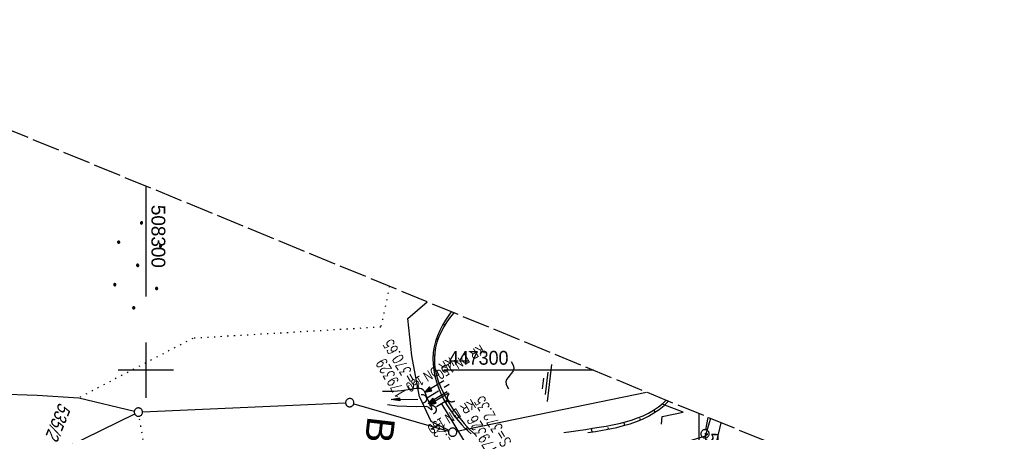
# Model space of a CAD drawing. Extents: x 507875 to 508634, y 446340 to 447363.
# Tile 67 of 70: x 508277 to 508455, y 447289 to 447363. Entities that reach past the tile are written whole.
import ezdxf

# ---------------------------------------------------------------- set-up
doc = ezdxf.new("R2010")
doc.units = 0
doc.header["$LTSCALE"] = 10
doc.header["$MEASUREMENT"] = 0
for name, pattern in [('ACAD_ISO16W100', [73, 15, -6.5, 15, -6.5, 15, -7, 1, -7]), ('AUSGEZOGEN', [0]), ('LT00', [0]), ('LT14', [0.6, 0.5, -0.1]), ('PUNKTX2_STR', [0.6, 0.1, -0.5]), ('STRICHLINIE2', [0.375, 0.25, -0.125])]:
    doc.linetypes.add(name, pattern=pattern)
doc.layers.get('0').update_dxf_attribs({"linetype": 'LT00'})
for name, color, linetype in [('--EK_Halt-Pfeil', 4, 'LT00'), ('--EK_Haltung', 7, 'STRICHLINIE2'), ('--EK_Haltung-Text', 140, 'LT00'), ('--EK_RRB', 181, 'LT00'), ('--EK_RRB_SYMB', 181, 'LT00'), ('--EK_Schacht-Text', 5, 'LT00'), ('--EL_DFK_AB_L', 21, 'LT00'), ('--EL_DFK_AB_P', 7, 'LT00'), ('--EL_Halt-Pfeil', 4, 'LT00'), ('--EL_Haltung', 182, 'STRICHLINIE2'), ('--EL_Haltung-Text', 182, 'LT00'), ('--WASSER_NUTZUNG', 180, 'Continuous'), ('AS_TEXT_A', 152, 'Continuous'), ('BAB-KABEL', 220, 'ACAD_ISO16W100'), ('DFK_AB_L', 21, 'LT00'), ('DFK_AB_P', 7, 'LT00'), ('DFK_FLUR_NR', 250, 'LT00'), ('DFK_GZPKT', 250, 'LT00'), ('DFK_KATASTER', 250, 'LT00'), ('DFK_NUTZUNG', 250, 'LT00'), ('DFK_NUTZUNGSGRENZE', 70, 'PUNKTX2_STR'), ('PFEIL', 140, 'AUSGEZOGEN'), ('V126_BOESCH', 250, 'LT00'), ('V126_BOSCHUNG', 250, 'LT00'), ('V126_GRABEN', 250, 'LT00'), ('V126_RASTER', 250, 'LT00'), ('V126_UK_DURCH', 182, 'LT00'), ('V126_ZAUN', 40, 'LT00'), ('V127_BOESCH', 250, 'LT00'), ('V127_BOSCHUNG', 250, 'LT00'), ('V127_GRABEN', 250, 'LT00'), ('V127_RASTER', 250, 'LT00'), ('V127_UK_DURCH', 182, 'LT00'), ('V127_ZAUN', 40, 'LT00')]:
    doc.layers.add(name, color=color, linetype=linetype)
doc.layers.add('-BLATT_127-RAND', color=7, linetype='LT14', plot=False)
doc.styles.add('Arial', font='ARIAL.TTF')
doc.styles.add('Haltungsbeschriftung', font='ARIAL.TTF', dxfattribs={"width": 0.75})
doc.styles.add('schachtbeschriftung', font='romans.shx', dxfattribs={"width": 0.75, "height": 2})
doc.styles.get("Standard").update_dxf_attribs({"font": 'ARIAL.TTF'})

# ---------------------------------------------------------------- blocks, each defined once
blk = doc.blocks.new('SYMB7010')
at = {"color": 0, "linetype": 'ByBlock'}
for points in [[(-0.031408, 0.499213), (-0.093728, 0.49134), (-0.15457, 0.475719), (-0.212975, 0.452595), (-0.268021, 0.422333), (-0.31884, 0.385411), (-0.36463, 0.342411), (-0.40467, 0.29401), (-0.438329, 0.240973), (-0.465074, 0.184136), (-0.484486, 0.124395), (-0.496256, 0.062692), (-0.5002, 0)], [(-0.5002, 0), (-0.496256, -0.062692), (-0.484486, -0.124395), (-0.465075, -0.184136), (-0.438329, -0.240973), (-0.404671, -0.29401), (-0.36463, -0.342411), (-0.31884, -0.385411), (-0.268021, -0.422333), (-0.212975, -0.452595), (-0.154571, -0.475719), (-0.093728, -0.49134), (-0.031408, -0.499213), (0.031408, -0.499213)], [(0.5002, 0), (0.496256, 0.062692), (0.484485, 0.124395), (0.465074, 0.184136), (0.438329, 0.240973), (0.40467, 0.29401), (0.36463, 0.342411), (0.31884, 0.385411), (0.268021, 0.422333), (0.212975, 0.452595), (0.15457, 0.475719), (0.093728, 0.49134), (0.031408, 0.499213), (-0.031408, 0.499213)], [(0.031408, -0.499213), (0.093728, -0.491341), (0.15457, -0.475719), (0.212975, -0.452595), (0.268021, -0.422333), (0.31884, -0.385411), (0.36463, -0.342411), (0.404671, -0.294011), (0.438329, -0.240974), (0.465075, -0.184136), (0.484486, -0.124395), (0.496256, -0.062692), (0.500201, 0)]]:
    blk.add_lwpolyline(points, dxfattribs=at)
blk = doc.blocks.new('SYMB7222')
at = {"color": 0, "linetype": 'ByBlock'}
blk.add_line((0, 0.185), (-0.11, -0.185), dxfattribs=at)
blk.add_lwpolyline([(0.25, -0.185), (0.11, -0.185), (0, 0.185)], dxfattribs=at)
blk = doc.blocks.new('Ackerland7')
at = {"layer": 'DFK_NUTZUNG', "color": 0, "linetype": 'ByBlock'}
for p, q in [((-4, 3.93), (-4, 3.67)), ((-3.95, 3.63), (-3.95, 3.97)), ((-3.9, 3.99), (-3.9, 3.61)), ((-3.85, 3.6), (-3.85, 4)), ((-3.8, 3.99), (-3.8, 3.61)), ((-3.75, 3.63), (-3.75, 3.97)), ((-3.7, 3.93), (-3.7, 3.67)), ((-3.65, 3.8), (-3.65, 3.8)), ((3.7, 3.93), (3.7, 3.67)), ((3.75, 3.63), (3.75, 3.97)), ((3.8, 3.99), (3.8, 3.61)), ((3.85, 3.6), (3.85, 4)), ((3.9, 3.99), (3.9, 3.61)), ((3.95, 3.63), (3.95, 3.97)), ((4, 3.93), (4, 3.67)), ((4.05, 3.8), (4.05, 3.8)), ((-7.85, 0.13), (-7.85, -0.13)), ((-7.8, -0.17), (-7.8, 0.17)), ((-7.75, 0.19), (-7.75, -0.19)), ((-7.7, -0.2), (-7.7, 0.2)), ((-7.65, 0.19), (-7.65, -0.19)), ((-7.6, -0.17), (-7.6, 0.17)), ((-7.55, 0.13), (-7.55, -0.13)), ((-7.5, 0), (-7.5, 0)), ((-0.15, 0.13), (-0.15, -0.13)), ((-0.1, -0.17), (-0.1, 0.17)), ((-0.05, 0.19), (-0.05, -0.19)), ((0, -0.2), (0, 0.2)), ((0.05, 0.19), (0.05, -0.19)), ((0.1, -0.17), (0.1, 0.17)), ((0.15, 0.13), (0.15, -0.13)), ((0.2, 0), (0.2, 0)), ((7.55, 0.13), (7.55, -0.13)), ((7.6, -0.17), (7.6, 0.17)), ((7.65, 0.19), (7.65, -0.19)), ((7.7, -0.2), (7.7, 0.2)), ((7.75, 0.19), (7.75, -0.19)), ((7.8, -0.17), (7.8, 0.17)), ((7.85, 0.13), (7.85, -0.13)), ((7.9, 0), (7.9, 0)), ((-4, -3.67), (-4, -3.93)), ((-3.95, -3.97), (-3.95, -3.63)), ((-3.9, -3.61), (-3.9, -3.99)), ((-3.85, -4), (-3.85, -3.6)), ((-3.8, -3.61), (-3.8, -3.99)), ((-3.75, -3.97), (-3.75, -3.63)), ((-3.7, -3.67), (-3.7, -3.93)), ((-3.65, -3.8), (-3.65, -3.8)), ((3.7, -3.67), (3.7, -3.93)), ((3.75, -3.97), (3.75, -3.63)), ((3.8, -3.61), (3.8, -3.99)), ((3.85, -4), (3.85, -3.6)), ((3.9, -3.61), (3.9, -3.99)), ((3.95, -3.97), (3.95, -3.63)), ((4, -3.67), (4, -3.93)), ((4.05, -3.8), (4.05, -3.8))]:
    blk.add_line(p, q, dxfattribs=at)
for points in [[(-3.65, 3.8), (-3.67, 3.89), (-3.73, 3.96), (-3.81, 3.99), (-3.89, 3.99), (-3.97, 3.96), (-4.03, 3.89), (-4.05, 3.8), (-4.03, 3.71), (-3.97, 3.64), (-3.89, 3.6), (-3.81, 3.6), (-3.73, 3.64), (-3.67, 3.71), (-3.65, 3.8)], [(4.05, 3.8), (4.03, 3.89), (3.97, 3.96), (3.89, 3.99), (3.81, 3.99), (3.73, 3.96), (3.67, 3.89), (3.65, 3.8), (3.67, 3.71), (3.73, 3.64), (3.81, 3.61), (3.89, 3.61), (3.97, 3.64), (4.03, 3.71), (4.05, 3.8)], [(-7.5, 0), (-7.52, 0.09), (-7.58, 0.16), (-7.66, 0.19), (-7.74, 0.19), (-7.82, 0.16), (-7.88, 0.09), (-7.9, 0)], [(0.2, 0), (0.18, 0.09), (0.12, 0.16), (0.04, 0.19), (-0.04, 0.19), (-0.12, 0.16), (-0.18, 0.09), (-0.2, 0)], [(-0.2, 0), (-0.18, -0.09), (-0.12, -0.16), (-0.04, -0.19), (0.04, -0.19), (0.12, -0.16), (0.18, -0.09), (0.2, 0)], [(7.9, 0), (7.88, 0.09), (7.82, 0.16), (7.74, 0.19), (7.66, 0.19), (7.58, 0.16), (7.52, 0.09), (7.5, 0)], [(7.5, 0), (7.52, -0.09), (7.58, -0.16), (7.66, -0.19), (7.74, -0.19), (7.82, -0.16), (7.88, -0.09), (7.9, 0)], [(-7.9, 0), (-7.88, -0.09), (-7.82, -0.16), (-7.74, -0.19), (-7.66, -0.19), (-7.58, -0.16), (-7.52, -0.09), (-7.5, 0)], [(-3.65, -3.8), (-3.67, -3.71), (-3.73, -3.64), (-3.81, -3.61), (-3.89, -3.61), (-3.97, -3.64), (-4.03, -3.71), (-4.05, -3.8), (-4.03, -3.89), (-3.97, -3.96), (-3.89, -3.99), (-3.81, -3.99), (-3.73, -3.96), (-3.67, -3.89), (-3.65, -3.8)], [(4.05, -3.8), (4.03, -3.71), (3.97, -3.64), (3.89, -3.61), (3.81, -3.61), (3.73, -3.64), (3.67, -3.71), (3.65, -3.8), (3.67, -3.89), (3.73, -3.96), (3.81, -3.99), (3.89, -3.99), (3.97, -3.96), (4.03, -3.89), (4.05, -3.8)]]:
    blk.add_lwpolyline(points, dxfattribs=at)
blk = doc.blocks.new('SYMB0003')
at = {"color": 0, "linetype": 'ByBlock'}
for p, q in [((-0.015712, 0), (0.010166, 0.012015)), ((0, -0.021257), (-0.015712, 0)), ((0.010166, 0.012015), (0, -0.021257))]:
    blk.add_line(p, q, dxfattribs=at)
for points in [[(-0.031395, 0.499013), (-0.093691, 0.491144), (-0.154509, 0.475528), (-0.21289, 0.452414), (-0.267913, 0.422164), (-0.318712, 0.385257), (-0.364484, 0.342274), (-0.404509, 0.293893), (-0.438154, 0.240877), (-0.464888, 0.184062), (-0.484292, 0.124345), (-0.496058, 0.062667), (-0.5, 0)], [(-0.5, 0), (-0.496058, -0.062667), (-0.484292, -0.124345), (-0.464888, -0.184062), (-0.438154, -0.240877), (-0.404509, -0.293893), (-0.364485, -0.342274), (-0.318712, -0.385257), (-0.267914, -0.422164), (-0.21289, -0.452414), (-0.154509, -0.475529), (-0.093691, -0.491144), (-0.031395, -0.499014), (0.031395, -0.499014)], [(0.5, 0), (0.496057, 0.062667), (0.484292, 0.124345), (0.464888, 0.184062), (0.438153, 0.240877), (0.404509, 0.293893), (0.364484, 0.342274), (0.318712, 0.385257), (0.267913, 0.422164), (0.21289, 0.452414), (0.154509, 0.475528), (0.093691, 0.491144), (0.031395, 0.499013), (-0.031395, 0.499013)], [(0.031395, -0.499014), (0.093691, -0.491144), (0.154509, -0.475529), (0.21289, -0.452414), (0.267914, -0.422164), (0.318712, -0.385257), (0.364485, -0.342274), (0.404509, -0.293893), (0.438154, -0.240877), (0.464889, -0.184062), (0.484292, -0.124345), (0.496058, -0.062667), (0.5, 0)]]:
    blk.add_lwpolyline(points, dxfattribs=at)
blk = doc.blocks.new('Pfreil3')
at = {"layer": 'PFEIL'}
blk.add_hatch(color=256, dxfattribs=at).paths.add_polyline_path([(-1.55, 0.27), (-1.55, -0.27), (0, 0)])
for p, q in [((-1.55, 0), (-4.83, 0)), ((-1.55, -0.27), (-1.55, 0.27)), ((-1.55, 0.27), (0, 0)), ((0, 0), (-1.55, -0.27))]:
    blk.add_line(p, q, dxfattribs=at)
blk = doc.blocks.new('SYMB1107')
at = {"color": 0, "linetype": 'ByBlock'}
for points in [[(-0.2, 0), (-0.196157, 0.039018), (-0.184776, 0.076537), (-0.166294, 0.111114), (-0.141421, 0.141421), (-0.111114, 0.166294), (-0.076537, 0.184776), (-0.039018, 0.196157), (0, 0.2)], [(0, 0.2), (0.039018, 0.196157), (0.076537, 0.184776), (0.111114, 0.166294), (0.141421, 0.141421), (0.166294, 0.111114), (0.184776, 0.076537), (0.196157, 0.039018), (0.2, 0)]]:
    blk.add_lwpolyline(points, dxfattribs=at)
blk = doc.blocks.new('SYMB7251')
at = {"color": 0, "linetype": 'ByBlock'}
for points in [[(-0.25, 0), (-0.208333, 0.028889), (-0.166667, 0.051111), (-0.125, 0.06), (-0.083333, 0.051111), (-0.041667, 0.028889), (0, 0)], [(0, 0), (0.041667, -0.028889), (0.083333, -0.051111), (0.125, -0.06), (0.166667, -0.051111), (0.208333, -0.028889), (0.25, 0)]]:
    blk.add_lwpolyline(points, dxfattribs=at)
blk = doc.blocks.new('SYMB0070')
at = {"color": 0, "linetype": 'ByBlock'}
for p, q in [((-0.5, 0), (0.2, 0)), ((0.5, 0), (0.2, 0.1)), ((0.2, 0.1), (0.2, 0)), ((0.468, 0), (0.21, 0.086)), ((0.21, 0.086), (0.21, -0.086)), ((0.21, -0.086), (0.468, 0)), ((0.22, -0.072), (0.437, 0)), ((0.23, -0.058), (0.405, 0)), ((0.24, -0.045), (0.374, 0)), ((0.342, 0), (0.25, 0.031)), ((0.25, 0.031), (0.25, -0.031)), ((0.25, -0.031), (0.342, 0)), ((0.26, -0.017), (0.31, 0)), ((0.27, -0.003), (0.279, 0))]:
    blk.add_line(p, q, dxfattribs=at)
for points in [[(0.2, 0), (0.2, -0.1), (0.5, 0)], [(0.437, 0), (0.22, 0.072), (0.22, -0.072)], [(0.405, 0), (0.23, 0.058), (0.23, -0.058)], [(0.374, 0), (0.24, 0.045), (0.24, -0.045)], [(0.31, 0), (0.26, 0.017), (0.26, -0.017)], [(0.279, 0), (0.27, 0.003), (0.27, -0.003)]]:
    blk.add_lwpolyline(points, dxfattribs=at)
blk = doc.blocks.new('WASSER2')
at = {"layer": '--EK_RRB_SYMB'}
for p, q in [((-0.335, 0), (0.335, 0)), ((-0.191, -0.054), (0.215, -0.054)), ((-0.071, -0.116), (0.123, -0.116))]:
    blk.add_line(p, q, dxfattribs=at)

msp = doc.modelspace()

# ---------------------------------------------------------------- linework, layer by layer
at = {"layer": '--EK_Haltung', "color": 81}
msp.add_line((508350.71, 447294.98), (508354.8, 447297.5), dxfattribs=at)
at = {"layer": '--EK_Haltung'}
msp.add_line((508354.63, 447294.68), (508352.28, 447293.25), dxfattribs=at)
at = {"layer": '--EK_Haltung-Text', "flags": 128}
msp.add_lwpolyline([(508350.76, 447276.44), (508360.53, 447282.34), (508353.46, 447293.97)], dxfattribs=at)
at = {"layer": '--EK_RRB'}
for points in [[(508355.18, 447310.56), (508354.73, 447309.96), (508354.13, 447309.06), (508353.59, 447308.13), (508353.11, 447307.18), (508352.69, 447306.21), (508352.35, 447305.22), (508352.1, 447304.22), (508351.93, 447303.2), (508351.86, 447302.14), (508351.88, 447301.08), (508352, 447300.01), (508352.21, 447298.95), (508352.5, 447297.89), (508352.86, 447296.84), (508353.3, 447295.8), (508353.8, 447294.79), (508354.36, 447293.79), (508354.98, 447292.83), (508355.64, 447291.89), (508356.36, 447290.99), (508357.11, 447290.13), (508357.64, 447289.56), (508358.2, 447289.03), (508358.77, 447288.52)], [(508379.87, 447288.75), (508381.21, 447288.95), (508382.52, 447289.17), (508383.81, 447289.42), (508385.07, 447289.69), (508386.29, 447290), (508387.48, 447290.35), (508388.63, 447290.75), (508389.74, 447291.2), (508390.79, 447291.71), (508391.79, 447292.29), (508392.74, 447292.94), (508393.62, 447293.66), (508394.4, 447294.43), (508394.41, 447294.43)]]:
    msp.add_lwpolyline(points, dxfattribs=at)
at = {"layer": '--EL_DFK_AB_L'}
msp.add_line((508401.17, 447289.27), (508401.58, 447291.48), dxfattribs=at)
at = {"layer": '--EL_Haltung'}
for p, q in [((508350.71, 447294.98), (508354.8, 447297.5)), ((508354.63, 447294.68), (508352.28, 447293.25))]:
    msp.add_line(p, q, dxfattribs=at)
at = {"layer": '-BLATT_127-RAND'}
msp.add_lwpolyline([(508226.91, 447363.29), (507875.2, 446507.77), (508282.15, 446340.47), (508633.86, 447195.99), (508226.91, 447363.29)], dxfattribs=at)
at = {"layer": 'BAB-KABEL', "ltscale": 0.03, "flags": 128}
msp.add_lwpolyline([(508403.91, 447290.53), (508402.03, 447282.82), (508386.1, 447280.45), (508366.68, 447274.03), (508361.37, 447269.7), (508361.66, 447256.67), (508362.44, 447209.01), (508362.58, 447196.37), (508363.06, 447183.59), (508362.05, 447181.3), (508353.7, 447155.98), (508356.39, 447152.75), (508357.89, 447150.94), (508345.99, 447106.96), (508319.98, 447031.32), (508314.89, 447014.99), (508307.5, 446987.6), (508299.95, 446957.55), (508297.33, 446948.16), (508293.93, 446941.35), (508287.31, 446931.65), (508277.45, 446917.5), (508268.65, 446905.43), (508266.72, 446901.97), (508263.92, 446896.05), (508236.79, 446838.25), (508218.67, 446798.75), (508182, 446732.5), (508173.76, 446722.03), (508158.32, 446691.58), (508134.64, 446653.79), (508129.8, 446634.85), (508127.62, 446632.93), (508117.24, 446626.48), (508107.49, 446619.07), (508101.7, 446595.11), (508091.07, 446575.78), (508081, 446555.55), (508070.49, 446543.96), (508052.78, 446538.01), (508053.27, 446532.87), (508054.03, 446526.66), (508053.05, 446512.52), (508031.72, 446493.74), (508025.76, 446492.1), (508020.21, 446489.1), (508016.01, 446486.75), (508018.85, 446477.05), (508018.71, 446455.03), (508018.06, 446449.03)], dxfattribs=at)
at = {"layer": 'DFK_AB_L'}
msp.add_line((508401.17, 447289.27), (508401.58, 447291.48), dxfattribs=at)
at = {"layer": 'DFK_KATASTER'}
for p, q in [((508347.31, 447309.33), (508350.8, 447312.36)), ((508348.05, 447302.58), (508347.31, 447309.33)), ((508349.43, 447295.22), (508348.05, 447302.58)), ((508272.34, 447295.8), (508280.35, 447295.53)), ((508356.15, 447288.98), (508390.43, 447296.07)), ((508280.35, 447295.53), (508287.85, 447295.01)), ((508287.85, 447295.01), (508297.91, 447292.62)), ((508299.39, 447292.48), (508336.08, 447294.11)), ((508349.43, 447295.22), (508351.51, 447290.82)), ((508337.55, 447293.94), (508354.7, 447289.03)), ((508272.09, 447279.5), (508297.97, 447292.12)), ((508351.51, 447290.82), (508354.75, 447289.17))]:
    msp.add_line(p, q, dxfattribs=at)
at = {"layer": 'DFK_NUTZUNGSGRENZE', "ltscale": 0.2}
for p, q in [((508344.01, 447315.15), (508342.45, 447307.79)), ((508342.45, 447307.79), (508308.47, 447305.76)), ((508308.47, 447305.76), (508287.85, 447295.01)), ((508311.8, 447215.28), (508298.77, 447291.71))]:
    msp.add_line(p, q, dxfattribs=at)
at = {"layer": 'V126_BOESCH'}
for points in [[(508355.18, 447310.56), (508354.73, 447309.96), (508354.13, 447309.06), (508353.59, 447308.13), (508353.11, 447307.18), (508352.69, 447306.21), (508352.35, 447305.22), (508352.1, 447304.22), (508351.93, 447303.2), (508351.86, 447302.14), (508351.88, 447301.08), (508352, 447300.01), (508352.21, 447298.95), (508352.5, 447297.89), (508352.86, 447296.84), (508353.3, 447295.8), (508353.8, 447294.79), (508354.36, 447293.79), (508354.98, 447292.83), (508355.64, 447291.89), (508356.36, 447290.99), (508357.11, 447290.13), (508357.64, 447289.56), (508358.2, 447289.03), (508358.77, 447288.52)], [(508355.61, 447310.38), (508354.98, 447309.57), (508354.38, 447308.72), (508353.83, 447307.84), (508353.35, 447306.94), (508352.93, 447306.01), (508352.59, 447305.07), (508352.34, 447304.11), (508352.18, 447303.15), (508352.12, 447302.12), (508352.16, 447301.1), (508352.29, 447300.07), (508352.52, 447299.04), (508352.83, 447298.02), (508353.22, 447297), (508353.68, 447296), (508354.2, 447295.02), (508354.77, 447294.05), (508355.39, 447293.1), (508356.06, 447292.18), (508356.76, 447291.28), (508357.48, 447290.41), (508357.98, 447289.85), (508358.49, 447289.31), (508359.01, 447288.81), (508359.55, 447288.35)], [(508375.54, 447288.77), (508376.84, 447288.96), (508378.13, 447289.15), (508379.41, 447289.33), (508380.67, 447289.52), (508381.91, 447289.71), (508383.14, 447289.92), (508384.33, 447290.15), (508385.5, 447290.41), (508386.64, 447290.69), (508387.74, 447291.02), (508388.81, 447291.39), (508389.83, 447291.8), (508390.81, 447292.28), (508391.74, 447292.81), (508392.62, 447293.41), (508393.45, 447294.08), (508393.99, 447294.6)], [(508379.87, 447288.75), (508381.21, 447288.95), (508382.52, 447289.17), (508383.81, 447289.42), (508385.07, 447289.69), (508386.29, 447290), (508387.48, 447290.35), (508388.63, 447290.75), (508389.74, 447291.2), (508390.79, 447291.71), (508391.79, 447292.29), (508392.74, 447292.94), (508393.62, 447293.66), (508394.4, 447294.43), (508394.41, 447294.43)]]:
    msp.add_lwpolyline(points, dxfattribs=at)
at = {"layer": 'V126_BOSCHUNG'}
for p, q in [((508353.73, 447308.37), (508353.89, 447308.29)), ((508352.49, 447305.65), (508352.76, 447305.56)), ((508351.89, 447302.76), (508352.02, 447302.75)), ((508352.04, 447299.8), (508352.34, 447299.85)), ((508352.83, 447296.92), (508353.01, 447296.99)), ((508354.13, 447294.19), (508354.54, 447294.43)), ((508394.35, 447294.37), (508394.2, 447294.51)), ((508392.04, 447292.45), (508391.78, 447292.83)), ((508355.8, 447291.69), (508356, 447291.84)), ((508386.52, 447290.06), (508386.36, 447290.62)), ((508389.38, 447291.05), (508389.27, 447291.29)), ((508357.79, 447289.42), (508358.09, 447289.73)), ((508380.62, 447288.86), (508380.51, 447289.49)), ((508383.59, 447289.37), (508383.52, 447289.68))]:
    msp.add_line(p, q, dxfattribs=at)
at = {"layer": 'V126_GRABEN'}
msp.add_lwpolyline([(508342.76, 447296.2), (508343.42, 447296.2), (508344.09, 447296.21), (508344.78, 447296.23), (508345.48, 447296.27), (508346.2, 447296.34), (508346.95, 447296.44), (508347.74, 447296.58), (508348.11, 447296.65), (508348.49, 447296.73), (508348.85, 447296.78), (508349.2, 447296.8), (508349.51, 447296.78), (508349.8, 447296.7), (508350.04, 447296.54), (508350.2, 447296.35), (508350.33, 447296.11), (508350.45, 447295.84), (508350.55, 447295.56), (508350.65, 447295.29), (508350.8, 447294.94), (508350.96, 447294.62), (508351.13, 447294.31), (508351.29, 447293.98), (508351.44, 447293.61), (508351.58, 447293.2), (508351.61, 447293.07), (508351.64, 447292.95), (508351.64, 447292.87), (508351.59, 447292.84), (508351.49, 447292.9), (508351.35, 447293.02), (508351.18, 447293.17), (508351, 447293.31), (508350.82, 447293.41), (508350.64, 447293.45), (508348.9, 447293.4), (508347.15, 447293.43), (508345.41, 447293.55), (508343.67, 447293.75)], dxfattribs=at)
at = {"layer": 'V126_RASTER'}
msp.add_line((508300, 447305), (508300, 447295), dxfattribs=at)
at = {"layer": 'V126_ZAUN'}
msp.add_lwpolyline([(508402.01, 447291.31), (508401.04, 447288.09), (508394.81, 447286.15)], dxfattribs=at)
at = {"layer": 'V127_BOESCH'}
for points in [[(508355.18, 447310.56), (508354.73, 447309.96), (508354.13, 447309.06), (508353.59, 447308.13), (508353.11, 447307.18), (508352.69, 447306.21), (508352.35, 447305.22), (508352.1, 447304.22), (508351.93, 447303.2), (508351.86, 447302.14), (508351.88, 447301.08), (508352, 447300.01), (508352.21, 447298.95), (508352.5, 447297.89), (508352.86, 447296.84), (508353.3, 447295.8), (508353.8, 447294.79), (508354.36, 447293.79), (508354.98, 447292.83), (508355.64, 447291.89), (508356.36, 447290.99), (508357.11, 447290.13), (508357.64, 447289.56), (508358.2, 447289.03), (508358.77, 447288.52)], [(508355.61, 447310.38), (508354.98, 447309.57), (508354.38, 447308.72), (508353.83, 447307.84), (508353.35, 447306.94), (508352.93, 447306.01), (508352.59, 447305.07), (508352.34, 447304.11), (508352.18, 447303.15), (508352.12, 447302.12), (508352.16, 447301.1), (508352.29, 447300.07), (508352.52, 447299.04), (508352.83, 447298.02), (508353.22, 447297), (508353.68, 447296), (508354.2, 447295.02), (508354.77, 447294.05), (508355.39, 447293.1), (508356.06, 447292.18), (508356.76, 447291.28), (508357.48, 447290.41), (508357.98, 447289.85), (508358.49, 447289.31), (508359.01, 447288.81), (508359.55, 447288.35)], [(508375.54, 447288.77), (508376.84, 447288.96), (508378.13, 447289.15), (508379.41, 447289.33), (508380.67, 447289.52), (508381.91, 447289.71), (508383.14, 447289.92), (508384.33, 447290.15), (508385.5, 447290.41), (508386.64, 447290.69), (508387.74, 447291.02), (508388.81, 447291.39), (508389.83, 447291.8), (508390.81, 447292.28), (508391.74, 447292.81), (508392.62, 447293.41), (508393.45, 447294.08), (508393.99, 447294.6)], [(508379.87, 447288.75), (508381.21, 447288.95), (508382.52, 447289.17), (508383.81, 447289.42), (508385.07, 447289.69), (508386.29, 447290), (508387.48, 447290.35), (508388.63, 447290.75), (508389.74, 447291.2), (508390.79, 447291.71), (508391.79, 447292.29), (508392.74, 447292.94), (508393.62, 447293.66), (508394.4, 447294.43), (508394.41, 447294.43)]]:
    msp.add_lwpolyline(points, dxfattribs=at)
at = {"layer": 'V127_BOSCHUNG'}
for p, q in [((508353.73, 447308.37), (508353.89, 447308.29)), ((508352.49, 447305.65), (508352.76, 447305.56)), ((508351.89, 447302.76), (508352.02, 447302.75)), ((508352.04, 447299.8), (508352.34, 447299.85)), ((508352.83, 447296.92), (508353.01, 447296.99)), ((508354.13, 447294.19), (508354.54, 447294.43)), ((508394.35, 447294.37), (508394.2, 447294.51)), ((508392.04, 447292.45), (508391.78, 447292.83)), ((508355.8, 447291.69), (508356, 447291.84)), ((508386.52, 447290.06), (508386.36, 447290.62)), ((508389.38, 447291.05), (508389.27, 447291.29)), ((508357.79, 447289.42), (508358.09, 447289.73)), ((508380.62, 447288.86), (508380.51, 447289.49)), ((508383.59, 447289.37), (508383.52, 447289.68))]:
    msp.add_line(p, q, dxfattribs=at)
at = {"layer": 'V127_GRABEN'}
msp.add_lwpolyline([(508342.76, 447296.2), (508343.42, 447296.2), (508344.09, 447296.21), (508344.78, 447296.23), (508345.48, 447296.27), (508346.2, 447296.34), (508346.95, 447296.44), (508347.74, 447296.58), (508348.11, 447296.65), (508348.49, 447296.73), (508348.85, 447296.78), (508349.2, 447296.8), (508349.51, 447296.78), (508349.8, 447296.7), (508350.04, 447296.54), (508350.2, 447296.35), (508350.33, 447296.11), (508350.45, 447295.84), (508350.55, 447295.56), (508350.65, 447295.29), (508350.8, 447294.94), (508350.96, 447294.62), (508351.13, 447294.31), (508351.29, 447293.98), (508351.44, 447293.61), (508351.58, 447293.2), (508351.61, 447293.07), (508351.64, 447292.95), (508351.64, 447292.87), (508351.59, 447292.84), (508351.49, 447292.9), (508351.35, 447293.02), (508351.18, 447293.17), (508351, 447293.31), (508350.82, 447293.41), (508350.64, 447293.45), (508348.9, 447293.4), (508347.15, 447293.43), (508345.41, 447293.55), (508343.67, 447293.75)], dxfattribs=at)
at = {"layer": 'V127_RASTER'}
for p, q in [((508300, 447333.25), (508300, 447313.31)), ((508300, 447305), (508300, 447295)), ((508305, 447300), (508295, 447300)), ((508305, 447300), (508295, 447300)), ((508380.87, 447300), (508353.85, 447300)), ((508400, 447272.2), (508400, 447292.13))]:
    msp.add_line(p, q, dxfattribs=at)
at = {"layer": 'V127_ZAUN'}
msp.add_lwpolyline([(508402.01, 447291.31), (508401.04, 447288.09), (508394.81, 447286.15)], dxfattribs=at)

# ---------------------------------------------------------------- block references
at = {"layer": '--EK_Halt-Pfeil', "xscale": 4.000000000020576, "yscale": 4, "zscale": 4, "rotation": 211.2145200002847}
for p in [(508352.12, 447297.07), (508352.71, 447295.05)]:
    msp.add_blockref('SYMB0070', p, dxfattribs=at)
at = {"layer": '--EK_RRB_SYMB', "xscale": 10.00000000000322, "yscale": 9.99999999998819, "zscale": 10, "rotation": 263.3761659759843}
msp.add_blockref('WASSER2', (508372.91, 447297.72), dxfattribs=at)
at = {"layer": '--EL_DFK_AB_P', "xscale": 1.500000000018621, "yscale": 1.5, "zscale": 1.5, "rotation": 264.7377099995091}
msp.add_blockref('SYMB0003', (508401.03, 447288.53), dxfattribs=at)
at = {"layer": '--EL_Halt-Pfeil', "xscale": 4.000000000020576, "yscale": 4, "zscale": 4, "rotation": 211.2145200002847}
for p in [(508352.12, 447297.07), (508352.94, 447294.82)]:
    msp.add_blockref('SYMB0070', p, dxfattribs=at)
at = {"layer": '--WASSER_NUTZUNG', "xscale": 9.999999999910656, "yscale": 10.00000000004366, "zscale": 10, "rotation": 264.7377}
msp.add_blockref('SYMB7251', (508365.76, 447299.11), dxfattribs=at)
at = {"layer": 'DFK_AB_P', "xscale": 1.500000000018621, "yscale": 1.5, "zscale": 1.5, "rotation": 264.7377099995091}
msp.add_blockref('SYMB0003', (508401.03, 447288.53), dxfattribs=at)
at = {"layer": 'DFK_GZPKT', "xscale": 1.500000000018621, "yscale": 1.5, "zscale": 1.5, "rotation": 264.7377099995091}
for p in [(508336.83, 447294.15), (508298.64, 447292.45), (508355.42, 447288.83)]:
    msp.add_blockref('SYMB7010', p, dxfattribs=at)
at = {"layer": 'DFK_NUTZUNG', "rotation": 264.7376999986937}
msp.add_blockref('Ackerland7', (508298.5, 447318.94), dxfattribs=at)
at = {"layer": 'DFK_NUTZUNG', "xscale": 10.00000000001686, "yscale": 10, "zscale": 10, "rotation": 264.7377100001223}
msp.add_blockref('SYMB7222', (508395.21, 447292.58), dxfattribs=at)
at = {"layer": 'PFEIL', "rotation": 180.5507253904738}
msp.add_blockref('Pfreil3', (508344.3, 447294.72), dxfattribs=at)
at = {"layer": 'V126_UK_DURCH', "zscale": 4}
for p, xscale, yscale, rotation in [((508349.92, 447294.84), 3.999999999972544, 4, 280), ((508355.28, 447295.07), 4.000000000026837, 4, 126.0150765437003), ((508351.64, 447292.87), 3.999999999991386, 4.000000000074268, 294.2396086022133)]:
    msp.add_blockref('SYMB1107', p, dxfattribs=dict(at, xscale=xscale, yscale=yscale, rotation=rotation))
at = {"layer": 'V127_UK_DURCH', "zscale": 4}
for p, xscale, yscale, rotation in [((508349.92, 447294.84), 4.000000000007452, 4.000000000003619, 281.3908610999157), ((508355.28, 447295.07), 3.999999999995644, 3.999999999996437, 120), ((508351.64, 447292.87), 4, 4, 290.0000000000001)]:
    msp.add_blockref('SYMB1107', p, dxfattribs=dict(at, xscale=xscale, yscale=yscale, rotation=rotation))

# ---------------------------------------------------------------- texts
at = {"layer": '--EK_Haltung-Text', "style": 'Haltungsbeschriftung', "width": 0.75}
msp.add_text('KR DN 150', height=1.8, rotation=-148.7855, dxfattribs=at).set_placement((508360.45, 447304.73))
at = {"layer": '--EK_Schacht-Text', "style": 'schachtbeschriftung', "width": 0.75}
for s, rotation, p in [('S=370.65', -238.8477, (508349.59, 447297.26)), ('179329', -238.8477, (508347.12, 447295.77)), ('S=372.35', -238.7855, (508366.1, 447287)), ('179326', -238.7855, (508363.63, 447285.51)), ('S=372.21', -238.8477, (508358.07, 447282.33))]:
    msp.add_text(s, height=2, rotation=rotation, dxfattribs=at).set_placement(p)
at = {"layer": '--EL_Haltung-Text', "style": 'Haltungsbeschriftung', "width": 0.75}
for p in [(508354.94, 447302.44), (508358.84, 447294.88)]:
    msp.add_text('KR DN 150', height=1.8, rotation=-148.7855, dxfattribs=at).set_placement(p)
at = {"layer": 'AS_TEXT_A', "insert": (508345.05, 447291.24), "char_height": 5, "attachment_point": 1, "rotation": 263.3832, "style": 'Arial'}
msp.add_mtext('Brücklhof', dxfattribs=at)
at = {"layer": 'DFK_FLUR_NR', "oblique": 13.754, "width": 0.75}
msp.add_text('535/2', height=2.5, rotation=247.6521, dxfattribs=at).set_placement((508284.32, 447294.3))
at = {"layer": 'V127_RASTER'}
for s, rotation, width, p in [(' 508300', -89.9984, 0.976, (508301, 447330.81)), (' 447300', 0.0016, 0.924, (508353.85, 447301)), (' 508400', -89.9984, 0.951, (508401, 447289.7))]:
    msp.add_text(s, height=2.5, rotation=rotation, dxfattribs=dict(at, width=width)).set_placement(p)

doc.saveas('drawing.dxf')
